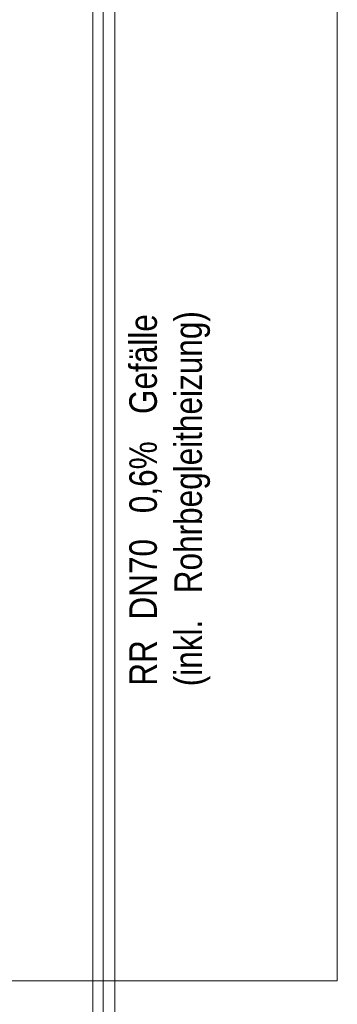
# Model space of a CAD drawing. Extents: x -620 to 300, y 62 to 1112.
# Tile 24 of 95: x -296 to -276, y 262 to 325. Entities that reach past the tile are written whole.
import ezdxf
from ezdxf.lldxf.tags import DXFTag

# ---------------------------------------------------------------- set-up
doc = ezdxf.new("R2010")
doc.units = 0
doc.layers.get('0').update_dxf_attribs({"lineweight": 13})
doc.layers.add('40 -41 Abwasser_Wasser_Gas- 1 Abwasser + sanitäre Anlagen', color=7, linetype='Continuous', lineweight=9, true_color=0xff6633)
doc.layers.add('70 -72 Beschriftung- 1 Beschriftung allgemein', color=7, linetype='Continuous', lineweight=9, true_color=0xff6633)
doc.layers.add('60- 61 allgemeine Ausstattung- 4 Terrassen', color=7, linetype='Continuous', lineweight=9)
doc.layers.add('70 -71 Achsen- 1 Gebäudeachsen', color=7, linetype='STRICHPUNKT2-A06G9S5N8I', lineweight=18)
doc.styles.get("Standard").update_dxf_attribs({"font": 'ARIALN.TTF'})
tags = doc.linetypes.add('grob-A06G9S5M8I', pattern=[14, 3, -8, 3]).pattern_tags.tags
tags[8:9] = [DXFTag(74, 4), DXFTag(75, 0), DXFTag(340, '0'), DXFTag(46, 0.0), DXFTag(50, 0.0), DXFTag(44, 0.0), DXFTag(45, 0.0)]
tags[6:7] = [DXFTag(74, 4), DXFTag(75, 0), DXFTag(340, '0'), DXFTag(46, 0.0), DXFTag(50, 0.0), DXFTag(44, 0.0), DXFTag(45, 0.0)]
tags[4:5] = [DXFTag(74, 4), DXFTag(75, 0), DXFTag(340, '0'), DXFTag(46, 0.0), DXFTag(50, 0.0), DXFTag(44, 0.0), DXFTag(45, 0.0)]
tags = doc.linetypes.add('STRICHPUNKT2-A06G9S5N8I', pattern=[12.7, 6.35, -3.175, 0, -3.175]).pattern_tags.tags
tags[10:11] = [DXFTag(74, 4), DXFTag(75, 0), DXFTag(340, '0'), DXFTag(46, 0.0), DXFTag(50, 0.0), DXFTag(44, 0.0), DXFTag(45, 0.0)]
tags[8:9] = [DXFTag(74, 4), DXFTag(75, 0), DXFTag(340, '0'), DXFTag(46, 0.0), DXFTag(50, 0.0), DXFTag(44, 0.0), DXFTag(45, 0.0)]
tags[6:7] = [DXFTag(74, 4), DXFTag(75, 0), DXFTag(340, '0'), DXFTag(46, 0.0), DXFTag(50, 0.0), DXFTag(44, 0.0), DXFTag(45, 0.0)]
tags[4:5] = [DXFTag(74, 4), DXFTag(75, 0), DXFTag(340, '0'), DXFTag(46, 0.0), DXFTag(50, 0.0), DXFTag(44, 0.0), DXFTag(45, 0.0)]

# ---------------------------------------------------------------- blocks, each defined once
blk = doc.blocks.new('Referenz-A06G9S5P8I')
at = {"layer": '40 -41 Abwasser_Wasser_Gas- 1 Abwasser + sanitäre Anlagen', "color": 0, "linetype": 'grob-A06G9S5M8I', "lineweight": -2, "ltscale": 0.13}
for p, q in [((-291.249, 211.063), (-291.249, 374.314)), ((-289.849, 374.314), (-289.849, 211.063))]:
    blk.add_line(p, q, dxfattribs=at)
at = {"layer": '60- 61 allgemeine Ausstattung- 4 Terrassen', "color": 0, "lineweight": -2}
for p, q in [((-275.61, 311.874), (-275.61, 372.534)), ((-275.61, 372.534), (-275.61, 263.874)), ((-275.61, 263.874), (-275.61, 311.874)), ((-275.61, 263.874), (-395.61, 263.874))]:
    blk.add_line(p, q, dxfattribs=at)
at = {"layer": '70 -71 Achsen- 1 Gebäudeachsen', "color": 0, "linetype": 'STRICHPUNKT2-A06G9S5N8I', "lineweight": -2, "ltscale": 0.13}
blk.add_line((-290.579, 1084.393), (-290.579, 84.953), dxfattribs=at)
at = {"layer": '70 -72 Beschriftung- 1 Beschriftung allgemein', "color": 0, "linetype": 'ByBlock', "lineweight": -2, "ltscale": 0.13, "char_height": 1.76205, "attachment_point": 1, "rotation": 90}
for s, insert in [('{\\fArial Narrow;Rohrbegleitheizung)}', (-286.035, 288.701)), ('{\\fArial Narrow;Gefälle}', (-288.915, 300.175)), ('{\\fArial Narrow;0,6%}', (-288.915, 293.827)), ('{\\fArial Narrow;DN70}', (-288.915, 287.014)), ('{\\fArial Narrow;(inkl.}', (-286.035, 282.744)), ('{\\fArial Narrow;RR}', (-288.915, 282.779))]:
    blk.add_mtext(s, dxfattribs=dict(at, insert=insert))

msp = doc.modelspace()

# ---------------------------------------------------------------- block references
at = {"color": 8, "lineweight": 13, "ltscale": 0.13, "true_color": 0x808080}
msp.add_blockref('Referenz-A06G9S5P8I', (0, 0), dxfattribs=at)

doc.saveas('drawing.dxf')
